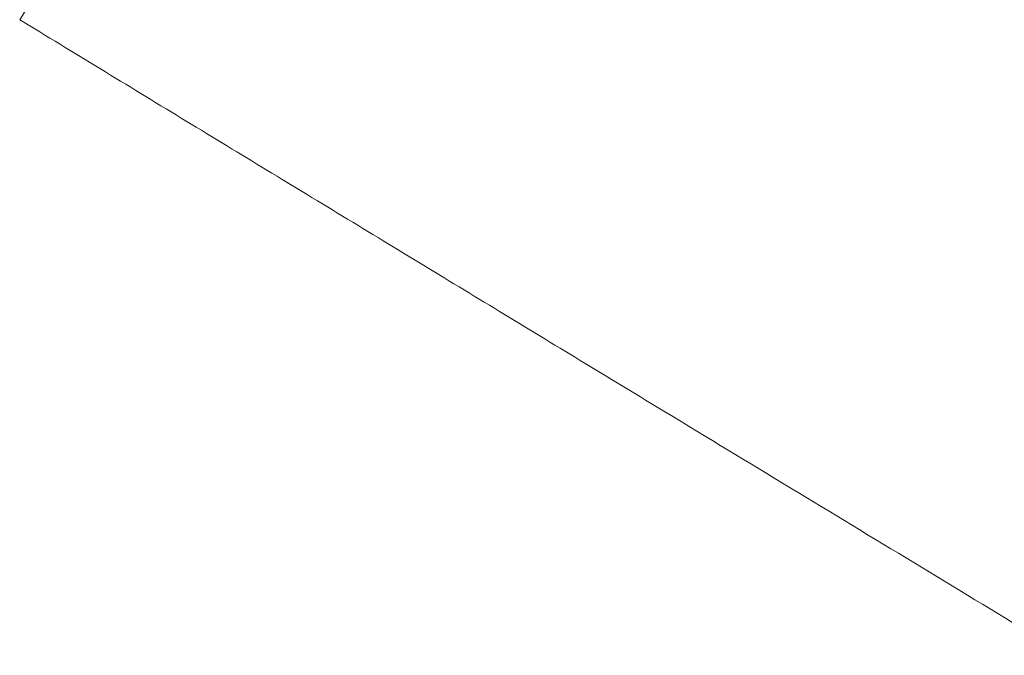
# Model space of a CAD drawing. Header units: millimetres. Extents: x 8 to 717, y 12 to 440.
# Tile 78 of 148: x 87.861 to 88.772, y 407.56 to 408.148. Entities that reach past the tile are written whole.
import ezdxf

# ---------------------------------------------------------------- set-up
doc = ezdxf.new("R2010")
doc.units = ezdxf.units.MM

msp = doc.modelspace()

# ---------------------------------------------------------------- linework, layer by layer
at = {"color": 252, "linetype": 'Continuous', "lineweight": 0, "flags": 128}
msp.add_lwpolyline([(88.20611, 408.71189), (88.2024, 408.7058), (88.19711, 408.69714), (88.19028, 408.68595), (88.18192, 408.67228), (88.17209, 408.65617), (88.1608, 408.63769), (88.14811, 408.61693), (88.13408, 408.59396), (88.11876, 408.56888), (88.1022, 408.54179), (88.08449, 408.51281), (88.06569, 408.48204), (88.04587, 408.44961), (88.02513, 408.41567), (88.00353, 408.38034), (87.98118, 408.34377), (87.95817, 408.30611), (87.93457, 408.26751), (87.91051, 408.22813), (87.88606, 408.18814), (87.86133, 408.14768)], dxfattribs=at)
at = {"color": 252, "linetype": 'Continuous', "lineweight": 0}
for points, knots in [([(88.20611, 408.71189), (88.26412, 408.67642), (88.3802, 408.60546), (88.55408, 408.49926), (88.72731, 408.39347), (88.89069, 408.29363), (89.04412, 408.1998), (89.18756, 408.11206), (89.32924, 408.02538), (89.46846, 407.94018), (89.60453, 407.85689), (89.73047, 407.77977), (89.84639, 407.70878), (89.95274, 407.64365), (90.05526, 407.58085), (90.15739, 407.51828), (90.25802, 407.4566), (90.35619, 407.39644), (90.44806, 407.34013), (90.5332, 407.28792), (90.61125, 407.24007), (90.68397, 407.19546), (90.7505, 407.15462), (90.81062, 407.11769), (90.86268, 407.08567), (90.90691, 407.05842), (90.94098, 407.03738), (90.96689, 407.02134), (90.98408, 407.01066), (90.99894, 407.00138), (91.0112, 406.99367), (91.02096, 406.98743), (91.02635, 406.98391), (91.0272, 406.98321), (91.02758, 406.98289)], [0, 0, 0, 0, 0.038399, 0.076834, 0.115261, 0.15365, 0.1862, 0.218847, 0.251525, 0.284181, 0.316779, 0.349297, 0.377102, 0.404948, 0.432791, 0.460592, 0.49166, 0.522844, 0.554093, 0.585349, 0.61655, 0.647629, 0.681474, 0.715395, 0.749357, 0.783308, 0.817178, 0.84391, 0.870642, 0.887565, 0.917056, 0.946556, 0.976049, 1, 1, 1, 1]), ([(87.86133, 408.14768), (87.91111, 408.11733), (88.01067, 408.05662), (88.16031, 407.96572), (88.30977, 407.87484), (88.44787, 407.791), (88.57405, 407.71444), (88.68831, 407.64517), (88.80201, 407.57625), (88.91471, 407.50797), (89.02586, 407.44063), (89.12659, 407.37956), (89.21704, 407.32468), (89.29802, 407.27549), (89.37634, 407.22785), (89.45383, 407.18059), (89.52949, 407.13433), (89.6026, 407.0895), (89.67164, 407.04702), (89.73606, 407.0072), (89.79565, 406.97021), (89.84835, 406.93736), (89.8946, 406.90843), (89.935, 406.88303), (89.97108, 406.86026), (90.00289, 406.84009), (90.03057, 406.82246), (90.05788, 406.80498), (90.08256, 406.78905), (90.10251, 406.77601), (90.11532, 406.76737), (90.12088, 406.7635), (90.12162, 406.76264), (90.12159, 406.7626), (90.12159, 406.7626)], [0, 0, 0, 0, 0.040804, 0.081606, 0.122704, 0.163799, 0.195869, 0.227953, 0.260016, 0.292838, 0.325683, 0.358496, 0.38455, 0.410604, 0.436966, 0.463328, 0.492, 0.5207, 0.549373, 0.579092, 0.608841, 0.638565, 0.666204, 0.693863, 0.721506, 0.749718, 0.777946, 0.806162, 0.847876, 0.889593, 0.931708, 0.973825, 0.999986, 1, 1, 1, 1])]:
    msp.add_open_spline(points, degree=3, knots=knots, dxfattribs=at)

doc.saveas('drawing.dxf')
